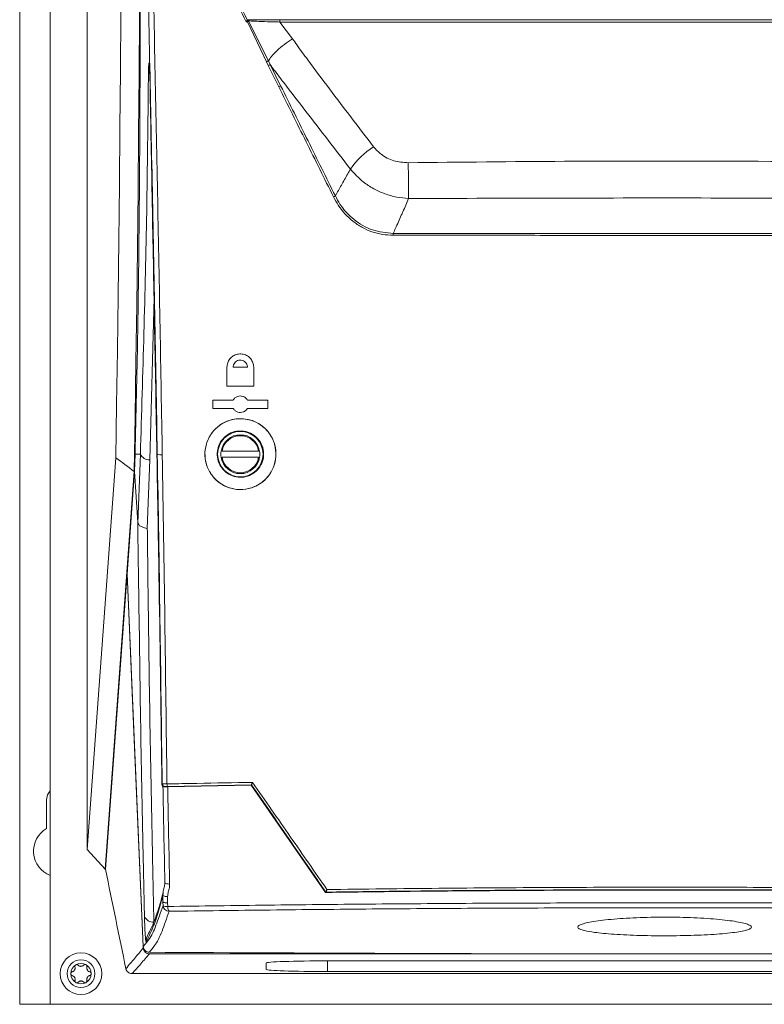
# Model space of a CAD drawing. Header units: millimetres. Extents: x 51 to 855, y 189 to 499.
# Tile 8 of 17: x 330 to 452, y 189 to 349. Entities that reach past the tile are written whole.
import ezdxf

# ---------------------------------------------------------------- set-up
doc = ezdxf.new("R2010")
doc.units = ezdxf.units.MM
doc.header["$LTSCALE"] = 3

msp = doc.modelspace()

# ---------------------------------------------------------------- linework, layer by layer
at = {"color": 7, "linetype": 'Continuous', "lineweight": 15}
for p, q in [((330.06, 188.7), (330.06, 498.7)), ((335.06, 498.7), (335.06, 188.7)), ((341.06, 473.24), (341.06, 213.96)), ((367.23, 349.06), (367.03, 349.06)), ((367.16, 349.42), (367.43, 349.42)), ((370.32, 342.54), (367.23, 349.06)), ((367.41, 349.18), (370.64, 342.69)), ((372.49, 349.38), (498.13, 349.38)), ((372.49, 349.04), (374.6, 346.3)), ((498.13, 349.04), (372.49, 349.04)), ((370.62, 341.93), (370.32, 342.54)), ((370.64, 342.69), (370.94, 342.09)), ((372.34, 338.49), (370.62, 341.93)), ((370.94, 342.09), (372.65, 338.64)), ((351.29, 340.08), (351.33, 338.69)), ((363.89, 289.62), (363.89, 292.68)), ((367.24, 292.68), (364.9, 292.68)), ((368.25, 292.68), (368.25, 289.62)), ((368.25, 289.62), (363.89, 289.62)), ((361.57, 287.33), (364.9, 287.33)), ((361.57, 285.98), (361.57, 287.33)), ((367.24, 287.33), (370.57, 287.33)), ((370.57, 287.33), (370.57, 285.98)), ((364.9, 285.98), (361.57, 285.98)), ((370.57, 285.98), (367.24, 285.98)), ((348.88, 278.5), (348.8, 275.69)), ((348.88, 278.5), (349.75, 278.5)), ((349.36, 267.3), (349.75, 278.5)), ((352.45, 278.5), (352.52, 278.5)), ((363.09, 279), (369.05, 279)), ((341.06, 213.96), (345.73, 277.91)), ((351.29, 277.55), (350.89, 266.39)), ((369.05, 278), (363.09, 278)), ((348.75, 275.69), (344.01, 210.74)), ((348.8, 275.69), (347.58, 258.98)), ((348.8, 275.69), (348.75, 275.69)), ((348.8, 275.69), (349.35, 267.34)), ((347.58, 258.98), (344.06, 210.74)), ((350.21, 198.14), (347.58, 258.98)), ((353.28, 224.68), (353.31, 224.71)), ((353.81, 224.23), (353.78, 224.19)), ((353.78, 224.19), (353.78, 224.19)), ((367.89, 224.52), (354.2, 224.27)), ((367.86, 224.46), (354.21, 224.21)), ((367.86, 224.46), (367.89, 224.52)), ((379.99, 206.95), (367.86, 224.46)), ((367.89, 224.52), (367.89, 224.52)), ((334.46, 217.39), (334.46, 222.1)), ((344.01, 210.74), (341.06, 213.96)), ((344.05, 210.74), (344.01, 210.74)), ((344.05, 210.74), (344.06, 210.69)), ((344.06, 210.74), (344.06, 210.7)), ((344.06, 210.69), (344.06, 210.74)), ((353.37, 206.23), (353.45, 206.8)), ((353.37, 206.23), (353.38, 206.21)), ((353.38, 206.21), (353.43, 205.44)), ((353.42, 206.47), (353.47, 206.79)), ((353.43, 205.41), (353.42, 206.47)), ((354.19, 206.29), (354.2, 205.25)), ((379.99, 206.95), (380.02, 207.01)), ((380.02, 207.01), (380.02, 207.01)), ((354.2, 205.25), (354.22, 204.67)), ((350.22, 197.88), (350.21, 198.14)), ((351.22, 196.92), (519.4, 196.92)), ((370.31, 194.39), (370.31, 195.44)), ((380.31, 195.79), (490.31, 195.79)), ((348.37, 193.7), (522.25, 193.7)), ((490.31, 194.04), (380.31, 194.04)), ((330.06, 188.7), (335.06, 188.7)), ((335.06, 188.7), (535.56, 188.7))]:
    msp.add_line(p, q, dxfattribs=at)
at = {"color": 106, "linetype": 'Continuous', "lineweight": 15}
for p, q in [((351.98, 304.04), (351.29, 277.55)), ((380.31, 195.79), (380.31, 194.04))]:
    msp.add_line(p, q, dxfattribs=at)
at = {"color": 7, "linetype": 'Continuous', "lineweight": 15, "flags": 128}
for points in [[(349.67, 457.68), (349.72, 447.96), (349.76, 438.19), (349.79, 428.4), (349.81, 418.58), (349.81, 408.75), (349.81, 398.91), (349.8, 389.09), (349.77, 379.28), (349.73, 369.51), (349.68, 359.77), (349.62, 350.09), (349.55, 340.47), (349.47, 330.92), (349.38, 321.45), (349.27, 312.08), (349.16, 302.8), (349.04, 293.64), (348.9, 284.6), (348.75, 275.69)], [(345.73, 277.91), (345.87, 286.6), (346, 295.42), (346.12, 304.36), (346.23, 313.4), (346.33, 322.54), (346.42, 331.77), (346.5, 341.08), (346.57, 350.45), (346.63, 359.89), (346.68, 369.37), (346.72, 378.9), (346.74, 388.45), (346.76, 398.02), (346.76, 407.61), (346.76, 417.19), (346.74, 426.76), (346.71, 436.31), (346.68, 445.83), (346.63, 455.31)], [(367.43, 349.42), (367.45, 349.42), (367.47, 349.41), (367.48, 349.39), (367.5, 349.37), (367.51, 349.34), (367.52, 349.3), (367.53, 349.27), (367.53, 349.22)], [(393.54, 320.23), (393.54, 320.75), (393.53, 321.36), (393.52, 322.06), (393.51, 322.83), (393.5, 323.63), (393.49, 324.45), (393.48, 325.28), (393.47, 326.07)], [(347.58, 258.98), (348.7, 233.14), (350.21, 198.14)], [(334.46, 222.1), (334.62, 222.9), (335.06, 223.56)]]:
    msp.add_lwpolyline(points, dxfattribs=at)
at = {"color": 106, "linetype": 'Continuous', "lineweight": 15, "flags": 128}
msp.add_lwpolyline([(354.53, 208.33), (354.29, 208.34), (354.07, 208.36), (353.9, 208.4), (353.8, 208.45), (353.76, 208.5), (353.76, 208.5)], dxfattribs=at)
at = {"color": 7, "linetype": 'Continuous', "lineweight": 15}
for centre, radius in [((366.07, 278.5), 3.7), ((340.06, 193.7), 3.4), ((340.06, 193.7), 2.25)]:
    msp.add_circle(centre, radius, dxfattribs=at)
for centre, radius, start, end in [((367.04, 348.75), 0.565, 49.6935, 65.4693), ((379.08, 325.13), 18.81, 115.6573, 116.7468), ((388.61, 305.98), 36.36, 116.0335, 116.5896), ((394.84, 317.59), 13.12, 122.3607, 145.3789), ((373.93, 335.45), 16.65, 296.1723, 297.347), ((393.61, 314.28), 2.59, 173.9561, 180.9535), ((366.07, 278.5), 3.17, 90, 170.9422), ((366.07, 278.5), 3.02, 9.524, 170.476), ((366.07, 278.5), 3.17, 9.0478, 90), ((351.26, 279.23), 1.68, 205.7536, 270.7606), ((353.15, 280.28), 1.88, 250.4317, 275.4813), ((366.07, 278.5), 3.17, 170.9364, 189.0636), ((366.07, 278.5), 3.17, 350.9364, 9.0636), ((366.07, 278.5), 3.18, 189.063, 350.9174), ((366.07, 278.5), 3.02, 189.524, 350.476), ((353.78, 224.69), 0.502, 181.9482, 269.5882), ((353.81, 224.73), 0.502, 181.9492, 269.5917), ((354.71, 224.62), 0.625, 175.0712, 214.5776), ((336.56, 213.7), 4.25, 119.6116, 249.3327), ((354.06, 207.53), 1.24, 238.8576, 275.944), ((354.05, 205.81), 1.16, 238.7403, 278.4124), ((354.45, 204.88), 1, 183.0929, 268.8655), ((355.49, 204.58), 1.27, 176.0877, 213.6599), ((351.84, 203.69), 1.57, 205.4412, 274.4499), ((340.06, 193.7), 1.68, 120, 180), ((340.06, 193.7), 1.68, 60, 120), ((340.06, 193.7), 1.2, 87.0052, 92.9948), ((340.06, 195.52), 0.626, 264.2287, 275.7713), ((340.06, 193.7), 1.68, 0, 60), ((340.06, 193.7), 1.68, 180, 240), ((340.06, 193.7), 1.2, 147.0052, 152.9948), ((338.48, 194.61), 0.626, 324.2287, 335.7713), ((340.06, 193.7), 1.2, 207.0052, 212.9948), ((338.48, 192.78), 0.626, 24.2287, 35.7713), ((340.06, 193.7), 1.68, 300, 0), ((340.06, 193.7), 1.2, 27.0052, 32.9948), ((341.64, 194.61), 0.626, 204.2287, 215.7713), ((340.06, 193.7), 1.2, 327.0052, 332.9948), ((341.64, 192.78), 0.626, 144.2287, 155.7713), ((340.06, 193.7), 1.67, 240, 300), ((340.06, 191.87), 0.626, 84.2287, 95.7713), ((340.06, 193.7), 1.2, 267.0052, 272.9948)]:
    msp.add_arc(centre, radius, start, end, dxfattribs=at)
at = {"color": 106, "linetype": 'Continuous', "lineweight": 15}
for centre, radius, start, end in [((355.32, 206.28), 1.96, 164.1131, 182.8924), ((352.7, 199.03), 1.99, 150.1164, 182.9708)]:
    msp.add_arc(centre, radius, start, end, dxfattribs=at)
at = {"color": 7, "linetype": 'Continuous', "lineweight": 15}
for centre, start_param, end_param in [((380.31, 195.44), 1.570796, 3.141593), ((380.31, 194.39), 3.141593, 4.712389)]:
    msp.add_ellipse(centre, major_axis=(10, 0), ratio=0.034921, start_param=start_param, end_param=end_param, dxfattribs=at)
for points, knots in [([(352.52, 278.5), (352.38, 286.13), (352.11, 301.39), (351.66, 324.38), (351.18, 347.42), (350.85, 362.83), (350.69, 370.54)], [0, 0, 0, 0, 0.249621, 0.499242, 0.749631, 1, 1, 1, 1]), ([(351.55, 370.55), (351.62, 367.49), (351.82, 357.49), (352.17, 340.58), (352.58, 319.83), (352.98, 299.1), (353.21, 285.3), (353.33, 278.4)], [0, 0, 0, 0, 0.099551, 0.324351, 0.54917, 0.774585, 1, 1, 1, 1]), ([(367.03, 349.06), (365.25, 352.66), (362.63, 357.95), (359.08, 365.11), (357.31, 368.67), (356.38, 370.54)], [0, 0, 0, 0, 0.502675, 0.738874, 1, 1, 1, 1]), ([(356.67, 370.58), (358.43, 367.05), (361.93, 360), (365.42, 352.94), (367.17, 349.42), (367.17, 349.42)], [0, 0, 0, 0, 0.5012, 0.999508, 1, 1, 1, 1]), ([(349.78, 369.63), (349.76, 363.52), (349.73, 351.27), (349.69, 334.23), (349.59, 318.47), (349.42, 304.46), (349.2, 291.1), (348.99, 282.71), (348.88, 278.5)], [0, 0, 0, 0, 0.194278, 0.389303, 0.549096, 0.709305, 0.854496, 1, 1, 1, 1]), ([(367.03, 349.06), (367.03, 349.06), (367.05, 349.1), (367.08, 349.17), (367.13, 349.27), (367.16, 349.34), (367.18, 349.39), (367.17, 349.41), (367.17, 349.42)], [0, 0, 0, 0, 0.007841, 0.246114, 0.462141, 0.650338, 0.824951, 1, 1, 1, 1]), ([(367.27, 349.27), (367.27, 349.25), (367.25, 349.18), (367.24, 349.11), (367.23, 349.06), (367.23, 349.06)], [0, 0, 0, 0, 0.324246, 0.982161, 1, 1, 1, 1]), ([(367.41, 349.18), (367.37, 349.16), (367.32, 349.12), (367.26, 349.08), (367.23, 349.06), (367.23, 349.06)], [0, 0, 0, 0, 0.550654, 0.982202, 1, 1, 1, 1]), ([(367.43, 349.42), (367.41, 349.42), (367.36, 349.42), (367.3, 349.36), (367.28, 349.29), (367.27, 349.27)], [0, 0, 0, 0, 0.355432, 0.718912, 1, 1, 1, 1]), ([(367.53, 349.22), (367.5, 349.22), (367.46, 349.22), (367.42, 349.2), (367.41, 349.19), (367.41, 349.18)], [0, 0, 0, 0, 0.643069, 0.870691, 1, 1, 1, 1]), ([(367.43, 349.42), (368.03, 349.42), (369.13, 349.4), (370.83, 349.38), (371.93, 349.38), (372.49, 349.38)], [0, 0, 0, 0, 0.372174, 0.682402, 1, 1, 1, 1]), ([(372.49, 349.04), (372.32, 349.05), (371.49, 349.07), (369.78, 349.12), (368.35, 349.19), (367.53, 349.22)], [0, 0, 0, 0, 0.096998, 0.486942, 1, 1, 1, 1]), ([(372.49, 349.38), (372.49, 349.38), (372.49, 349.38), (372.49, 349.36), (372.49, 349.32), (372.49, 349.28), (372.49, 349.22), (372.49, 349.16), (372.49, 349.1), (372.49, 349.06), (372.49, 349.04)], [0, 0, 0, 0, 0.125008, 0.249994, 0.375004, 0.500006, 0.624998, 0.750001, 0.875, 1, 1, 1, 1]), ([(370.64, 342.69), (370.79, 342.93), (371.12, 343.45), (372.04, 344.39), (373.24, 345.41), (374.15, 346.01), (374.6, 346.3)], [0, 0, 0, 0, 0.220076, 0.480051, 0.740026, 1, 1, 1, 1]), ([(374.6, 346.3), (374.84, 345.97), (375.65, 344.82), (377.64, 342.09), (381.8, 336.54), (385.41, 331.82), (387.82, 328.67)], [0, 0, 0, 0, 0.056428, 0.191226, 0.460818, 1, 1, 1, 1]), ([(370.64, 342.69), (370.62, 342.68), (370.58, 342.67), (370.51, 342.63), (370.41, 342.59), (370.35, 342.56), (370.32, 342.54)], [0, 0, 0, 0, 0.249993, 0.500009, 0.750007, 1, 1, 1, 1]), ([(351.2, 342.02), (351.2, 342.02), (351.2, 342.02), (351.2, 341.99), (351.21, 341.92), (351.22, 341.73), (351.24, 341.36), (351.27, 340.79), (351.28, 340.33), (351.29, 340.08)], [0, 0, 0, 0, 0.001316, 0.054107, 0.132547, 0.254869, 0.428811, 0.696803, 1, 1, 1, 1]), ([(384.04, 325.04), (381.62, 328.18), (377.97, 332.89), (373.74, 338.39), (371.8, 340.94), (371.07, 341.91), (370.94, 342.09)], [0, 0, 0, 0, 0.551026, 0.828255, 0.96873, 1, 1, 1, 1]), ([(349.75, 278.5), (350.15, 291.67), (350.78, 312.11), (350.98, 332.61), (351.06, 339.9)], [0, 0, 0, 0, 0.64434, 1, 1, 1, 1]), ([(351.33, 338.69), (351.57, 325.83), (351.95, 305.76), (352.32, 285.7), (352.45, 278.5)], [0, 0, 0, 0, 0.6407982, 1, 1, 1, 1]), ([(381.27, 320.51), (379.78, 323.5), (376.81, 329.5), (373.83, 335.49), (372.34, 338.49)], [0, 0, 0, 0, 0.499965, 1, 1, 1, 1]), ([(372.65, 338.64), (374.14, 335.65), (377.12, 329.65), (380.09, 323.66), (381.58, 320.66)], [0, 0, 0, 0, 0.5000301, 1, 1, 1, 1]), ([(387.82, 328.67), (388.2, 328.25), (389.1, 327.25), (391.09, 326.25), (392.67, 326.13), (393.47, 326.07)], [0, 0, 0, 0, 0.2727459, 0.6367432, 1, 1, 1, 1]), ([(393.47, 326.07), (401.97, 326.17), (418.97, 326.35), (446.87, 326.38), (466.26, 326.18), (477.15, 326.07)], [0, 0, 0, 0, 0.304775, 0.609528, 1, 1, 1, 1]), ([(381.58, 320.66), (381.9, 321.24), (382.58, 322.44), (383.4, 323.9), (383.9, 324.78), (384.04, 325.04)], [0, 0, 0, 0, 0.396472, 0.821368, 1, 1, 1, 1]), ([(393.54, 320.23), (392.89, 320.29), (391.57, 320.41), (389.63, 320.97), (387.79, 321.81), (385.81, 323.08), (384.7, 324.31), (384.04, 325.04)], [0, 0, 0, 0, 0.177413, 0.359748, 0.53987, 0.725405, 1, 1, 1, 1]), ([(391.02, 314.23), (390.43, 314.26), (389.25, 314.32), (387.52, 314.77), (385.89, 315.5), (383.92, 316.83), (382.33, 318.55), (381.52, 320.05), (381.27, 320.51)], [0, 0, 0, 0, 0.145715, 0.291389, 0.437189, 0.583015, 0.871405, 1, 1, 1, 1]), ([(381.58, 320.66), (381.82, 320.21), (382.6, 318.75), (384.52, 316.65), (387.58, 314.87), (389.88, 314.66), (391.04, 314.55)], [0, 0, 0, 0, 0.1291538, 0.418318, 0.709235, 1, 1, 1, 1]), ([(393.54, 320.23), (393.23, 319.51), (392.83, 318.6), (392.11, 316.98), (391.59, 315.81), (391.16, 314.82), (391.04, 314.55)], [0, 0, 0, 0, 0.37708, 0.480555, 0.855984, 1, 1, 1, 1]), ([(477.08, 320.23), (466.21, 320.27), (446.85, 320.33), (419, 320.32), (402.03, 320.26), (393.54, 320.23)], [0, 0, 0, 0, 0.390449, 0.695261, 1, 1, 1, 1]), ([(479.6, 314.23), (474.32, 314.23), (463.76, 314.23), (448.44, 314.22), (433.67, 314.22), (419.45, 314.22), (405.23, 314.23), (395.76, 314.23), (391.02, 314.23)], [0, 0, 0, 0, 0.1790931, 0.3583707, 0.5184473, 0.6786557, 0.8392614, 1, 1, 1, 1]), ([(391.04, 314.55), (395.77, 314.55), (405.23, 314.55), (419.45, 314.55), (433.67, 314.55), (448.43, 314.55), (463.74, 314.55), (474.3, 314.55), (479.58, 314.55)], [0, 0, 0, 0, 0.160608, 0.321346, 0.481422, 0.641628, 0.820723, 1, 1, 1, 1]), ([(363.89, 292.68), (363.91, 292.93), (363.96, 293.42), (364.34, 294.08), (364.9, 294.57), (365.6, 294.86), (366.36, 294.89), (367.08, 294.66), (367.68, 294.22), (368.09, 293.6), (368.24, 293.06), (368.25, 292.75), (368.25, 292.68)], [0, 0, 0, 0, 0.107821, 0.215587, 0.324646, 0.434708, 0.544562, 0.653098, 0.759841, 0.865125, 0.969884, 1, 1, 1, 1]), ([(364.9, 292.68), (364.91, 292.81), (364.94, 293.08), (365.14, 293.43), (365.44, 293.7), (365.82, 293.85), (366.22, 293.86), (366.61, 293.74), (366.93, 293.5), (367.15, 293.18), (367.23, 292.88), (367.24, 292.72), (367.24, 292.68)], [0, 0, 0, 0, 0.107805, 0.215556, 0.324586, 0.434627, 0.544487, 0.653055, 0.759824, 0.865106, 0.969839, 1, 1, 1, 1]), ([(364.9, 287.33), (364.99, 287.45), (365.17, 287.71), (365.58, 287.94), (366.04, 288.03), (366.51, 287.96), (366.92, 287.74), (367.14, 287.49), (367.23, 287.35), (367.24, 287.33)], [0, 0, 0, 0, 0.164947, 0.329871, 0.495096, 0.658843, 0.819853, 0.978148, 1, 1, 1, 1]), ([(367.24, 285.98), (367.15, 285.85), (366.97, 285.6), (366.55, 285.37), (366.1, 285.28), (365.63, 285.35), (365.22, 285.57), (365, 285.81), (364.91, 285.96), (364.9, 285.98)], [0, 0, 0, 0, 0.164838, 0.329649, 0.494836, 0.658672, 0.819809, 0.978147, 1, 1, 1, 1]), ([(365.39, 284.27), (366.04, 284.28), (367.34, 284.31), (369.19, 283.53), (370.67, 282.24), (371.63, 280.53), (371.99, 278.61), (371.7, 276.68), (370.78, 274.93), (369.33, 273.57), (367.48, 272.77), (365.47, 272.64), (363.53, 273.19), (361.91, 274.34), (360.77, 275.94), (360.23, 277.81), (360.32, 279.75), (361.04, 281.58), (362.34, 283.07), (363.88, 283.98), (364.96, 284.19), (365.39, 284.27)], [0, 0, 0, 0, 0.0536294, 0.1072894, 0.1602167, 0.2125213, 0.2647922, 0.317591, 0.3712673, 0.4258458, 0.4809971, 0.53612, 0.5905667, 0.6439545, 0.6963907, 0.7484398, 0.8008517, 0.854214, 0.9086848, 0.9639055, 1, 1, 1, 1]), ([(366.61, 284.28), (365.95, 284.27), (364.62, 284.26), (362.8, 283.4), (361.35, 282.03), (360.44, 280.23), (360.19, 278.23), (360.63, 276.28), (361.67, 274.61), (363.18, 273.39), (365.01, 272.72), (366.96, 272.68), (368.84, 273.3), (370.43, 274.52), (371.52, 276.21), (371.98, 278.17), (371.75, 280.16), (370.88, 281.94), (369.5, 283.31), (367.98, 284.07), (366.98, 284.22), (366.61, 284.28)], [0, 0, 0, 0, 0.054496, 0.108965, 0.164061, 0.219388, 0.27417, 0.327861, 0.38047, 0.432536, 0.484814, 0.537914, 0.592062, 0.647031, 0.702254, 0.757077, 0.811039, 0.86405, 0.916401, 0.96864, 1, 1, 1, 1]), ([(366.42, 282.28), (365.99, 282.28), (365.12, 282.27), (363.93, 281.71), (362.98, 280.81), (362.38, 279.63), (362.22, 278.32), (362.51, 277.05), (363.19, 275.96), (364.18, 275.15), (365.38, 274.72), (366.65, 274.7), (367.88, 275.1), (368.92, 275.89), (369.64, 277), (369.94, 278.29), (369.79, 279.59), (369.22, 280.75), (368.31, 281.65), (367.32, 282.15), (366.67, 282.24), (366.42, 282.28)], [0, 0, 0, 0, 0.054524, 0.109021, 0.164126, 0.219428, 0.274174, 0.327857, 0.380492, 0.43259, 0.484876, 0.537952, 0.592069, 0.647028, 0.702275, 0.757133, 0.811109, 0.864101, 0.916419, 0.968639, 1, 1, 1, 1]), ([(352.45, 278.5), (352.58, 271.31), (352.89, 253.31), (353.13, 235.42), (353.28, 224.68)], [0, 0, 0, 0, 0.399539, 1, 1, 1, 1]), ([(353.31, 224.71), (353.2, 233.64), (352.97, 251.51), (352.67, 269.5), (352.52, 278.5)], [0, 0, 0, 0, 0.499791, 1, 1, 1, 1]), ([(353.33, 278.4), (353.48, 269.42), (353.77, 251.45), (353.98, 233.6), (354.09, 224.67)], [0, 0, 0, 0, 0.499793, 1, 1, 1, 1]), ([(350.42, 203.01), (350.35, 206.45), (350.12, 217.21), (349.76, 235.27), (349.54, 253.3), (349.35, 263.95), (349.35, 267.34), (349.35, 267.34)], [0, 0, 0, 0, 0.160132, 0.501349, 0.842589, 0.999999, 1, 1, 1, 1]), ([(349.35, 267.34), (349.35, 267.33), (349.35, 267.31), (349.36, 267.3), (349.36, 267.3)], [0, 0, 0, 0, 0.579934, 1, 1, 1, 1]), ([(349.36, 267.3), (349.4, 267.19), (349.48, 266.96), (349.88, 266.67), (350.36, 266.48), (350.72, 266.41), (350.88, 266.39), (350.89, 266.39)], [0, 0, 0, 0, 0.270134, 0.540264, 0.810436, 0.982327, 1, 1, 1, 1]), ([(350.89, 266.39), (350.93, 263.03), (351.04, 252.37), (351.31, 234.38), (351.65, 216.31), (351.89, 205.56), (351.96, 202.12)], [0, 0, 0, 0, 0.156755, 0.498243, 0.839731, 1, 1, 1, 1]), ([(353.28, 224.67), (353.28, 224.67), (353.27, 224.67), (353.28, 224.67), (353.28, 224.68)], [0, 0, 0, 0, 0.304547, 1, 1, 1, 1]), ([(353.28, 224.67), (353.28, 224.61), (353.29, 224.5), (353.38, 224.36), (353.46, 224.28), (353.5, 224.25), (353.52, 224.24)], [0, 0, 0, 0, 0.321958, 0.620747, 0.885536, 1, 1, 1, 1]), ([(353.31, 224.71), (353.33, 224.71), (353.37, 224.7), (353.58, 224.68), (353.83, 224.68), (354.02, 224.68), (354.09, 224.67)], [0, 0, 0, 0, 0.272472, 0.547182, 0.81819, 1, 1, 1, 1]), ([(353.43, 224.39), (353.54, 219.18), (353.64, 213.88), (353.76, 208.59), (353.76, 208.5)], [0, 0, 0, 0, 0.982805, 1, 1, 1, 1]), ([(353.78, 224.19), (353.72, 224.19), (353.61, 224.19), (353.55, 224.23), (353.52, 224.25)], [0, 0, 0, 0, 0.562513, 1, 1, 1, 1]), ([(353.78, 224.19), (353.86, 224.19), (354, 224.2), (354.16, 224.21), (354.21, 224.21)], [0, 0, 0, 0, 0.649407, 1, 1, 1, 1]), ([(354.2, 224.27), (354.16, 224.27), (354.07, 224.26), (353.94, 224.25), (353.84, 224.24), (353.82, 224.23), (353.81, 224.23)], [0, 0, 0, 0, 0.179616, 0.448987, 0.724608, 1, 1, 1, 1]), ([(354.09, 224.67), (354.41, 224.68), (356.04, 224.71), (360.68, 224.8), (365.03, 224.88), (368.06, 224.93)], [0, 0, 0, 0, 0.0700557, 0.3502831, 1, 1, 1, 1]), ([(354.21, 224.21), (354.25, 222.19), (354.34, 217.54), (354.45, 212.25), (354.52, 208.98), (354.53, 208.33)], [0, 0, 0, 0, 0.381128, 0.876226, 1, 1, 1, 1]), ([(368.06, 224.93), (368.06, 224.93), (368.04, 224.89), (367.99, 224.79), (367.94, 224.67), (367.9, 224.56), (367.89, 224.54), (367.89, 224.52)], [0, 0, 0, 0, 0.0072857, 0.2252675, 0.4987495, 0.7489353, 1, 1, 1, 1]), ([(380.02, 207.01), (378, 209.94), (373.96, 215.78), (369.91, 221.61), (367.89, 224.52), (367.89, 224.52)], [0, 0, 0, 0, 0.501617, 0.999916, 1, 1, 1, 1]), ([(368.06, 224.93), (370.13, 221.95), (374.19, 216.12), (378.23, 210.28), (380.21, 207.42)], [0, 0, 0, 0, 0.510521, 1, 1, 1, 1]), ([(353.76, 208.5), (353.73, 208.28), (353.68, 207.77), (353.45, 207.21), (353.45, 206.85), (353.45, 206.8)], [0, 0, 0, 0, 0.399635, 0.901177, 1, 1, 1, 1]), ([(354.53, 208.33), (354.52, 208.13), (354.51, 207.68), (354.28, 207.03), (354.22, 206.54), (354.19, 206.29)], [0, 0, 0, 0, 0.283968, 0.64224, 1, 1, 1, 1]), ([(490.63, 206.95), (485.51, 207.02), (475.28, 207.15), (459.82, 207.28), (444.22, 207.34), (428.5, 207.35), (412.69, 207.29), (396.5, 207.17), (385.64, 207.03), (379.99, 206.95)], [0, 0, 0, 0, 0.139643, 0.279357, 0.419001, 0.561286, 0.703645, 0.845929, 1, 1, 1, 1]), ([(380.21, 207.42), (380.21, 207.42), (380.18, 207.37), (380.14, 207.28), (380.08, 207.15), (380.03, 207.05), (380.03, 207.03), (380.02, 207.01)], [0, 0, 0, 0, 0.007207, 0.237223, 0.506351, 0.752747, 1, 1, 1, 1]), ([(490.6, 207.01), (486.03, 207.07), (476.89, 207.19), (463.07, 207.31), (449.18, 207.38), (435.27, 207.41), (421.41, 207.38), (407.59, 207.31), (393.78, 207.19), (384.61, 207.07), (380.02, 207.01)], [0, 0, 0, 0, 0.124769, 0.249538, 0.375122, 0.500705, 0.625126, 0.749546, 0.874773, 1, 1, 1, 1]), ([(380.21, 207.42), (386.28, 207.5), (398.44, 207.65), (416.81, 207.78), (429.79, 207.81), (439.39, 207.81), (448.4, 207.8), (462.25, 207.73), (477.19, 207.6), (486.55, 207.47), (490.41, 207.42)], [0, 0, 0, 0, 0.166386, 0.332892, 0.499279, 0.518054, 0.59316, 0.743578, 0.893996, 1, 1, 1, 1]), ([(353.37, 206.18), (353.08, 205.14), (352.5, 203.06), (351.6, 200.65), (351, 199.49), (350.71, 198.92)], [0, 0, 0, 0, 0.340433, 0.680878, 1, 1, 1, 1]), ([(353.43, 206.8), (353.36, 206.52), (353.1, 205.5), (352.64, 204), (352.06, 202.35), (351.49, 200.99), (351.14, 200.33), (350.97, 200.02)], [0, 0, 0, 0, 0.08862, 0.318591, 0.551876, 0.781687, 1, 1, 1, 1]), ([(353.42, 206.47), (353.41, 206.4), (353.4, 206.3), (353.38, 206.25), (353.37, 206.23)], [0, 0, 0, 0, 0.694651, 1, 1, 1, 1]), ([(353.38, 206.21), (353.38, 206.21), (353.37, 206.2), (353.37, 206.19), (353.37, 206.18)], [0, 0, 0, 0, 0.00035, 1, 1, 1, 1]), ([(353.4, 206.61), (353.4, 206.64), (353.41, 206.7), (353.43, 206.78), (353.44, 206.81)], [0, 0, 0, 0, 0.572791, 1, 1, 1, 1]), ([(353.43, 206.79), (353.43, 206.77), (353.42, 206.72), (353.43, 206.75), (353.43, 206.8), (353.45, 206.84), (353.45, 206.84)], [0, 0, 0, 0, 0.384249, 0.694588, 0.987462, 1, 1, 1, 1]), ([(350.21, 198.14), (350.21, 198.14), (350.21, 198.14), (351.41, 199.5), (352.25, 201.32), (353.05, 203.66), (353.45, 204.82)], [0, 0, 0, 0, 0.000001, 0.261254, 0.635337, 1, 1, 1, 1]), ([(353.45, 204.82), (353.45, 205.03), (353.45, 205.24), (353.43, 205.44), (353.43, 205.44)], [0, 0, 0, 0, 0.999902, 1, 1, 1, 1]), ([(353.43, 205.44), (353.43, 205.44), (353.43, 205.43), (353.43, 205.42), (353.43, 205.41), (353.43, 205.41)], [0, 0, 0, 0, 0.382821, 0.769254, 1, 1, 1, 1]), ([(354.2, 205.25), (354.18, 205.25), (354.11, 205.26), (353.92, 205.27), (353.69, 205.3), (353.49, 205.35), (353.45, 205.39), (353.43, 205.41)], [0, 0, 0, 0, 0.031623, 0.19474, 0.463169, 0.731585, 1, 1, 1, 1]), ([(354.22, 204.67), (359.67, 204.74), (370.57, 204.9), (387.17, 205.06), (403.94, 205.19), (420.49, 205.25), (436.73, 205.27), (452.63, 205.25), (468.6, 205.17), (484.59, 205.05), (500.59, 204.89), (511.13, 204.74), (516.4, 204.67)], [0, 0, 0, 0, 0.1024, 0.204799, 0.30819, 0.41158, 0.508669, 0.605809, 0.702897, 0.801913, 0.900984, 1, 1, 1, 1]), ([(516.19, 203.88), (511.04, 203.95), (500.73, 204.09), (485.09, 204.24), (469.24, 204.36), (453.21, 204.43), (437.04, 204.46), (420.69, 204.44), (404.18, 204.38), (387.51, 204.26), (370.89, 204.1), (359.92, 203.95), (354.43, 203.88)], [0, 0, 0, 0, 0.097087, 0.194226, 0.291313, 0.39033, 0.489402, 0.58842, 0.69082, 0.793221, 0.89661, 1, 1, 1, 1]), ([(350.71, 198.92), (350.7, 198.92), (350.67, 198.92), (350.62, 199.23), (350.57, 199.72), (350.53, 200.36), (350.48, 201.16), (350.45, 202.09), (350.43, 202.71), (350.42, 203.01)], [0, 0, 0, 0, 0.153563, 0.280647, 0.408376, 0.521838, 0.640757, 0.826198, 1, 1, 1, 1]), ([(354.43, 203.88), (354.05, 202.74), (353.29, 200.43), (352.2, 198.32), (351.49, 197.51), (351.2, 197.18)], [0, 0, 0, 0, 0.364072, 0.737537, 1, 1, 1, 1]), ([(423.89, 200.44), (424.36, 200.38), (425.3, 200.26), (427.08, 200.12), (429.1, 200.01), (431.34, 199.93), (433.69, 199.88), (436.08, 199.88), (438.46, 199.91), (440.74, 199.98), (442.87, 200.08), (444.79, 200.22), (446.43, 200.39), (447.77, 200.58), (448.74, 200.8), (449.35, 201.04), (449.55, 201.3), (449.35, 201.56), (448.74, 201.82), (447.76, 202.07), (446.41, 202.3), (444.75, 202.5), (442.82, 202.67), (440.68, 202.81), (438.38, 202.89), (436.01, 202.93), (433.62, 202.92), (431.29, 202.86), (429.07, 202.76), (427.02, 202.61), (425.21, 202.43), (423.67, 202.22), (422.47, 201.98), (421.61, 201.73), (421.16, 201.47), (421.09, 201.21), (421.46, 200.95), (422.27, 200.69), (423.3, 200.53), (423.89, 200.44)], [0, 0, 0, 0, 0.0252397, 0.050479, 0.0772658, 0.1040527, 0.130812, 0.1575713, 0.1843309, 0.2110904, 0.237849, 0.2646077, 0.2913695, 0.3181317, 0.344936, 0.3717409, 0.3986438, 0.4255469, 0.4525624, 0.4795779, 0.506636, 0.5336934, 0.5606641, 0.5876339, 0.6144208, 0.6412072, 0.6678312, 0.6944555, 0.7210498, 0.7476449, 0.7743616, 0.8010793, 0.8279856, 0.8548922, 0.8819319, 0.9089712, 0.9360163, 0.9630608, 1, 1, 1, 1]), ([(347.4, 194.49), (347.65, 194.81), (347.89, 195.1), (348.37, 195.67), (348.61, 195.95), (349.31, 196.78), (349.77, 197.33), (350.22, 197.88)], [0, 0, 0, 0, 0.25, 0.25, 0.5, 0.5, 1, 1, 1, 1]), ([(351.2, 197.18), (351.09, 197.19), (350.87, 197.21), (350.57, 197.39), (350.35, 197.64), (350.24, 197.9), (350.22, 198.07), (350.21, 198.14)], [0, 0, 0, 0, 0.218165, 0.436319, 0.655032, 0.876463, 1, 1, 1, 1]), ([(350.22, 197.88), (350.23, 197.75), (350.26, 197.63), (350.36, 197.39), (350.44, 197.29), (350.71, 197.02), (350.96, 196.92), (351.22, 196.92)], [0, 0, 0, 0, 0.25, 0.25, 0.5, 0.5, 1, 1, 1, 1]), ([(351.22, 196.92), (350.76, 196.38), (350.3, 195.85), (349.6, 195.04), (349.36, 194.77), (348.88, 194.23), (348.64, 193.96), (348.37, 193.7)], [0, 0, 0, 0, 0.5, 0.5, 0.75, 0.75, 1, 1, 1, 1]), ([(339.08, 194.79), (339.09, 194.72), (339.12, 194.6), (339.09, 194.45), (339.06, 194.37), (339.05, 194.35)], [0, 0, 0, 0, 0.470139, 0.863221, 1, 1, 1, 1]), ([(339.22, 195.15), (339.22, 195.14), (339.18, 195.12), (339.13, 195.07), (339.08, 194.99), (339.06, 194.89), (339.07, 194.82), (339.08, 194.79)], [0, 0, 0, 0, 0.040587, 0.263833, 0.488514, 0.724465, 1, 1, 1, 1]), ([(339.61, 195.09), (339.58, 195.11), (339.52, 195.16), (339.41, 195.19), (339.31, 195.19), (339.25, 195.16), (339.22, 195.15)], [0, 0, 0, 0, 0.275553, 0.551932, 0.806638, 1, 1, 1, 1]), ([(340, 194.9), (339.93, 194.91), (339.81, 194.93), (339.68, 195.01), (339.62, 195.07), (339.61, 195.09)], [0, 0, 0, 0, 0.408999, 0.815629, 1, 1, 1, 1]), ([(340.51, 195.09), (340.46, 195.05), (340.37, 194.96), (340.23, 194.91), (340.14, 194.9), (340.12, 194.9)], [0, 0, 0, 0, 0.470122, 0.863216, 1, 1, 1, 1]), ([(340.9, 195.15), (340.89, 195.15), (340.86, 195.17), (340.79, 195.19), (340.69, 195.19), (340.59, 195.16), (340.54, 195.11), (340.51, 195.09)], [0, 0, 0, 0, 0.040587, 0.263833, 0.48851, 0.724484, 1, 1, 1, 1]), ([(341.04, 194.79), (341.05, 194.82), (341.06, 194.89), (341.03, 195), (340.97, 195.09), (340.92, 195.13), (340.9, 195.15)], [0, 0, 0, 0, 0.275553, 0.551949, 0.806648, 1, 1, 1, 1]), ([(341.07, 194.35), (341.05, 194.41), (341.01, 194.53), (341.01, 194.68), (341.03, 194.76), (341.04, 194.79)], [0, 0, 0, 0, 0.4089947, 0.8156395, 1, 1, 1, 1]), ([(348.37, 193.7), (348.14, 193.7), (347.92, 193.77), (347.57, 194.07), (347.44, 194.27), (347.4, 194.49)], [0, 0, 0, 0, 0.5, 0.5, 1, 1, 1, 1]), ([(338.62, 194), (338.59, 193.99), (338.52, 193.96), (338.44, 193.88), (338.39, 193.79), (338.39, 193.72), (338.39, 193.7)], [0, 0, 0, 0, 0.275544, 0.551934, 0.806619, 1, 1, 1, 1]), ([(338.39, 193.7), (338.39, 193.69), (338.39, 193.65), (338.4, 193.58), (338.45, 193.5), (338.53, 193.43), (338.59, 193.4), (338.62, 193.39)], [0, 0, 0, 0, 0.040583, 0.263813, 0.488505, 0.72447, 1, 1, 1, 1]), ([(338.99, 194.24), (338.94, 194.19), (338.86, 194.1), (338.73, 194.03), (338.65, 194.01), (338.62, 194)], [0, 0, 0, 0, 0.409, 0.815642, 1, 1, 1, 1]), ([(338.62, 193.39), (338.69, 193.37), (338.81, 193.33), (338.92, 193.23), (338.97, 193.16), (338.99, 193.15)], [0, 0, 0, 0, 0.470135, 0.86322, 1, 1, 1, 1]), ([(339.05, 193.04), (339.07, 192.98), (339.11, 192.86), (339.11, 192.71), (339.09, 192.63), (339.08, 192.6)], [0, 0, 0, 0, 0.4089947, 0.8156395, 1, 1, 1, 1]), ([(341.04, 192.6), (341.03, 192.67), (341, 192.79), (341.03, 192.94), (341.06, 193.02), (341.07, 193.04)], [0, 0, 0, 0, 0.470139, 0.863221, 1, 1, 1, 1]), ([(341.5, 194), (341.43, 194.02), (341.31, 194.06), (341.2, 194.16), (341.15, 194.23), (341.13, 194.24)], [0, 0, 0, 0, 0.470118, 0.863231, 1, 1, 1, 1]), ([(341.13, 193.15), (341.18, 193.2), (341.26, 193.29), (341.39, 193.36), (341.47, 193.38), (341.5, 193.39)], [0, 0, 0, 0, 0.408981, 0.815627, 1, 1, 1, 1]), ([(341.74, 193.7), (341.73, 193.7), (341.73, 193.74), (341.72, 193.81), (341.67, 193.89), (341.59, 193.97), (341.53, 193.99), (341.5, 194)], [0, 0, 0, 0, 0.040582, 0.263845, 0.488504, 0.724475, 1, 1, 1, 1]), ([(341.5, 193.39), (341.53, 193.4), (341.6, 193.43), (341.68, 193.51), (341.73, 193.6), (341.73, 193.67), (341.74, 193.7)], [0, 0, 0, 0, 0.2755535, 0.5519528, 0.8066469, 1, 1, 1, 1]), ([(339.08, 192.6), (339.07, 192.57), (339.06, 192.5), (339.09, 192.39), (339.15, 192.3), (339.2, 192.26), (339.22, 192.24)], [0, 0, 0, 0, 0.275553, 0.551949, 0.806648, 1, 1, 1, 1]), ([(339.22, 192.24), (339.23, 192.24), (339.26, 192.22), (339.33, 192.2), (339.43, 192.2), (339.53, 192.23), (339.58, 192.28), (339.61, 192.3)], [0, 0, 0, 0, 0.040587, 0.263819, 0.488515, 0.7245, 1, 1, 1, 1]), ([(339.61, 192.3), (339.66, 192.34), (339.75, 192.43), (339.89, 192.48), (339.98, 192.49), (340, 192.49)], [0, 0, 0, 0, 0.470131, 0.863218, 1, 1, 1, 1]), ([(340.12, 192.49), (340.19, 192.48), (340.31, 192.46), (340.44, 192.38), (340.5, 192.32), (340.51, 192.3)], [0, 0, 0, 0, 0.4089912, 0.8156129, 1, 1, 1, 1]), ([(340.51, 192.3), (340.54, 192.28), (340.6, 192.23), (340.71, 192.2), (340.81, 192.2), (340.87, 192.23), (340.9, 192.24)], [0, 0, 0, 0, 0.275539, 0.551924, 0.806635, 1, 1, 1, 1]), ([(340.9, 192.24), (340.9, 192.25), (340.94, 192.27), (340.99, 192.32), (341.04, 192.4), (341.06, 192.5), (341.05, 192.57), (341.04, 192.6)], [0, 0, 0, 0, 0.040586, 0.263797, 0.488484, 0.724466, 1, 1, 1, 1])]:
    msp.add_open_spline(points, degree=3, knots=knots, dxfattribs=at)
at = {"color": 106, "linetype": 'Continuous', "lineweight": 15}
msp.add_open_spline([(351.06, 339.9), (351.06, 340.15), (351.07, 340.86), (351.09, 341.72), (351.12, 342.26), (351.15, 342.39), (351.18, 342.29), (351.21, 342), (351.24, 341.5), (351.27, 340.84), (351.28, 340.35), (351.29, 340.08)], degree=3, knots=[0, 0, 0, 0, 0.120496, 0.349109, 0.479427, 0.56582, 0.635224, 0.704584, 0.798943, 0.892579, 1, 1, 1, 1], dxfattribs=at)
at = {"color": 7, "linetype": 'Continuous', "lineweight": 15}
for points in [[(345.73, 277.91), (346.74, 277.17), (347.75, 276.43), (348.75, 275.69)], [(344.06, 210.74), (345.17, 205.33), (346.28, 199.91), (347.4, 194.49)], [(519.42, 197.18), (491.38, 197.05), (435.31, 196.79), (379.24, 197.05), (351.2, 197.18)]]:
    msp.add_open_spline(points, degree=3, dxfattribs=at)

doc.saveas('drawing.dxf')
